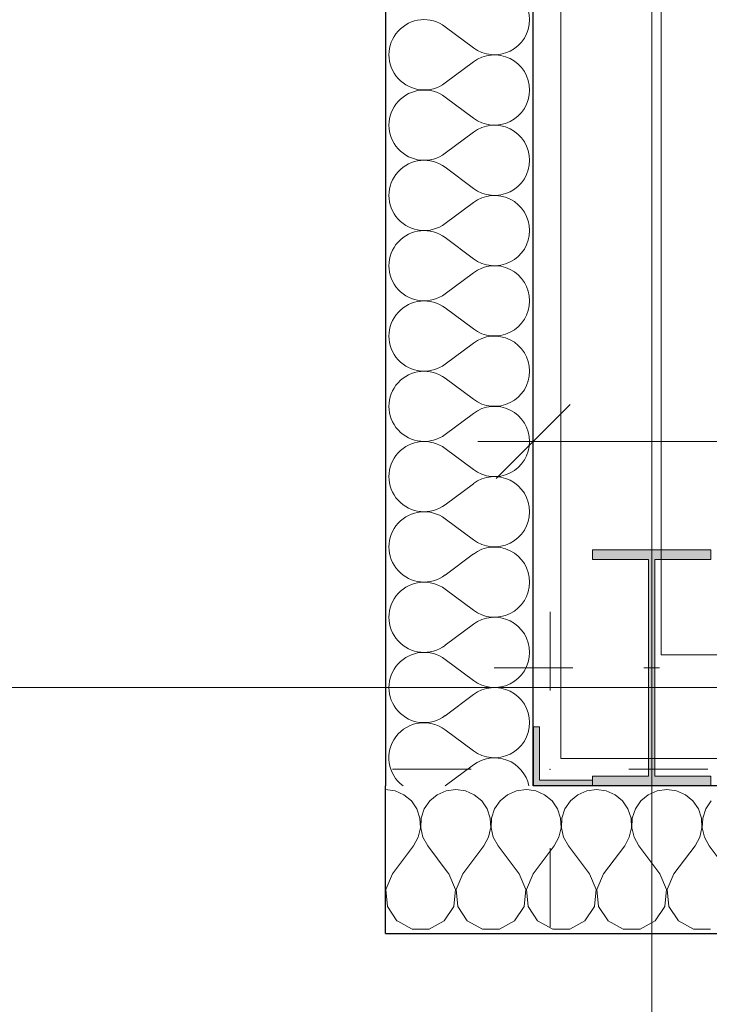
# Model space of a CAD drawing. Header units: millimetres. Extents: x -12989 to 357906, y -50379 to 30884.
# Tile 6 of 256: x -871 to -171, y -72 to 929. Entities that reach past the tile are written whole.
import ezdxf
from ezdxf.enums import TextEntityAlignment as Align

# ---------------------------------------------------------------- set-up
doc = ezdxf.new("R2010")
doc.units = ezdxf.units.MM
doc.header["$MEASUREMENT"] = 0
for name, pattern in [('Kropki i Kreski', [360, 180, -90, 0, -90]), ('Przerywana długa', [390, 250, -140]), ('Wipeout_Contour', [1000, 0, -1000])]:
    doc.linetypes.add(name, pattern=pattern)
for name, color, linetype in [('A__STROPY', 7, 'Continuous'), ('AS_Belki.Import IFC', 7, 'Continuous'), ('Nowe_A__SCIANY', 7, 'Continuous'), ('Nowe_A__STROPY', 7, 'Continuous'), ('Nowe_A_OZN_STREFY', 7, 'Continuous'), ('Nowe_A_WYM_ZEWNETRZNE', 7, 'Continuous'), ('Nowe_Warstwa IFC.Import IFC', 7, 'Continuous')]:
    doc.layers.add(name, color=color, linetype=linetype)
for name, color, linetype, lineweight in [('A__STROPY_Nr_pióra__89', 7, 'Continuous', 13), ('AS_Belki.Import IFC_Nr_pióra__1', 7, 'Continuous', 13), ('AS_Belki.Import IFC_Nr_pióra__20', 1, 'Continuous', 13), ('AS_Belki.Import IFC_Nr_pióra__69', 7, 'Continuous', 13), ('AS_Belki.Import IFC_Nr_pióra__90', 7, 'Continuous', 13), ('Nowe_A__SCIANY_Nr_pióra__27', 7, 'Continuous', 25), ('Nowe_A__STROPY_Nr_pióra__89', 7, 'Continuous', 13), ('Nowe_A_OZN_ODNOSNIKI_Nr_pióra__85', 7, 'Continuous', 13), ('Nowe_A_WYM_ZEWNETRZNE_Nr_pióra__1', 7, 'Continuous', 13), ('Nowe_A_WYM_ZEWNETRZNE_Nr_pióra__45', 7, 'Continuous', 15), ('Nowe_A_WYM_ZEWNETRZNE_Nr_pióra__85', 7, 'Continuous', 13), ('Nowe_Warstwa IFC.Import IFC_Nr_pióra__1', 7, 'Continuous', 13), ('Nowe_Warstwa IFC.Import IFC_Nr_pióra__4', 7, 'Continuous', 13)]:
    doc.layers.add(name, color=color, linetype=linetype, lineweight=lineweight)
doc.layers.add('Nowe_A__SCIANY_Nr_pióra__174', color=7, linetype='Continuous', lineweight=5, true_color=0x6a6a6a)
doc.styles.add('STYL_AUTOMATYCZNY_2', font='arial.ttf')
doc.styles.add('STYL_AUTOMATYCZNY_3', font='arial.ttf')
doc.dimstyles.new('STYL_AUTOMATYCZNY__1', dxfattribs={"dimtxt": 139.999998, "dimasz": 71.25, "dimexe": 0.18, "dimexo": 0.0625, "dimgap": 0, "dimtad": 1, "dimtih": 1, "dimtoh": 1, "dimdec": 0, "dimlfac": 0.1, "dimzin": 0, "dimdsep": 46, "dimtxsty": 'STYL_AUTOMATYCZNY_3', "dimblk": 'ARROWHEAD_6', "dimblk1": 'ARROWHEAD_6', "dimblk2": 'ARROWHEAD_6', "dimcen": 0.09, "dimse1": 1, "dimse2": 1, "dimclrd": 7, "dimclre": 7, "dimclrt": 7, "dimadec": 0, "dimazin": 0, "dimtfac": 1, "dimtdec": 4, "dimtmove": 0, "dimatfit": 3, "dimfxl": 0, "dimtolj": 1, "dimtzin": 0, "dimarcsym": 0})
doc.dimstyles.new('STYL_AUTOMATYCZNY__2', dxfattribs={"dimtxt": 139.999998, "dimasz": 71.25, "dimexe": 0.18, "dimexo": 0.0625, "dimgap": 0, "dimtad": 1, "dimdec": 0, "dimlfac": 0.1, "dimzin": 0, "dimdsep": 46, "dimtxsty": 'STYL_AUTOMATYCZNY_3', "dimblk": 'ARROWHEAD_6', "dimblk1": 'ARROWHEAD_6', "dimblk2": 'ARROWHEAD_6', "dimcen": 0.09, "dimse1": 1, "dimse2": 1, "dimclrd": 7, "dimclre": 7, "dimclrt": 7, "dimadec": 0, "dimazin": 0, "dimtfac": 1, "dimtdec": 4, "dimtmove": 0, "dimatfit": 3, "dimfxl": 0, "dimtolj": 1, "dimtzin": 0, "dimarcsym": 0})
doc.dimstyles.new('STYL_AUTOMATYCZNY__3', dxfattribs={"dimtxt": 0.18, "dimasz": 91.2, "dimexe": 0.18, "dimexo": 0.0625, "dimgap": 0, "dimtad": 0, "dimtih": 1, "dimtoh": 1, "dimdec": 4, "dimzin": 0, "dimdsep": 46, "dimcen": 0.09, "dimadec": 0, "dimazin": 0, "dimtfac": 1, "dimtdec": 4, "dimtmove": 0, "dimatfit": 3, "dimldrblk": 'ARROWHEAD_5', "dimfxl": 0, "dimtolj": 1, "dimtzin": 0, "dimarcsym": 0})

# ---------------------------------------------------------------- blocks, each defined once
blk = doc.blocks.new('Strop_1_1', base_point=(-12989.3, -15342.7))
at = {"layer": 'Nowe_A__STROPY_Nr_pióra__89', "color": 7, "linetype": 'Continuous', "lineweight": 13, "flags": 128}
blk.add_lwpolyline([(-322, 14822), (36322, 14822), (36322, 178), (-322, 178)], close=True, dxfattribs=at)
blk = doc.blocks.new('Strop_2_1', base_point=(-220, 283.1))
at = {"layer": 'A__STROPY_Nr_pióra__89', "color": 7, "linetype": 'Continuous', "lineweight": 13, "flags": 128}
blk.add_lwpolyline([(-220, 283.1), (36170, 283.1), (36170, 14723.1), (-220, 14723.1)], close=True, dxfattribs=at)
blk = doc.blocks.new('*X11')
at = {"layer": 'Nowe_A__SCIANY_Nr_pióra__174', "color": 251, "linetype": 'Continuous', "lineweight": 5, "true_color": 0x6a6a6a}
for p, q in [((-490.2, 145.1), (-500, 146.4)), ((-481.2, 141.1), (-490.2, 145.1)), ((-473.6, 134.8), (-481.2, 141.1)), ((-447.3, 141.1), (-454.9, 134.8)), ((-438.3, 145.1), (-447.3, 141.1)), ((-428.6, 146.4), (-438.3, 145.1)), ((-418.8, 145.1), (-428.6, 146.4)), ((-409.8, 141.1), (-418.8, 145.1)), ((-402.2, 134.8), (-409.8, 141.1)), ((-375.9, 141.1), (-383.5, 134.8)), ((-366.9, 145.1), (-375.9, 141.1)), ((-357.1, 146.4), (-366.9, 145.1)), ((-354, 146), (-357.1, 146.4)), ((-468.1, 126.7), (-473.6, 134.8)), ((-454.9, 134.8), (-460.5, 126.7)), ((-396.6, 126.7), (-402.2, 134.8)), ((-383.5, 134.8), (-389.1, 126.7)), ((-464.9, 117.3), (-468.1, 126.7)), ((-460.5, 126.7), (-463.7, 117.3)), ((-393.5, 117.3), (-396.6, 126.7)), ((-389.1, 126.7), (-392.2, 117.3)), ((-464.4, 107.5), (-464.9, 117.3)), ((-463.7, 117.3), (-464.1, 107.5)), ((-393, 107.5), (-393.5, 117.3)), ((-392.2, 117.3), (-392.7, 107.5)), ((-466.7, 97.9), (-464.4, 107.5)), ((-464.1, 107.5), (-461.9, 97.9)), ((-393.2, 106.8), (-393, 107.5)), ((-392.7, 107.5), (-392.7, 107.3)), ((-471.4, 89.3), (-466.7, 97.9)), ((-461.9, 97.9), (-457.1, 89.3)), ((-492.9, 60.7), (-471.4, 89.3)), ((-437.2, 62.8), (-457.1, 89.3)), ((-492.9, 60.7), (-499.6, 44.7)), ((-499.6, 44.7), (-497.9, 27.4)), ((-497.9, 27.4), (-488.3, 12.9)), ((-488.3, 12.9), (-487.5, 12.5))]:
    blk.add_line(p, q, dxfattribs=at)
blk = doc.blocks.new('*X13')
at = {"layer": 'Nowe_A__SCIANY_Nr_pióra__174', "color": 251, "linetype": 'Continuous', "lineweight": 5, "true_color": 0x6a6a6a}
for p, q in [((-350, 145.4), (-354, 146)), ((-395.2, 97.9), (-393.2, 106.8)), ((-392.7, 107.3), (-390.5, 97.9)), ((-400, 89.3), (-395.2, 97.9)), ((-390.5, 97.9), (-385.7, 89.3)), ((-421.4, 60.7), (-400, 89.3)), ((-364.3, 60.7), (-385.7, 89.3)), ((-435.7, 60.7), (-437.2, 62.8)), ((-429, 44.7), (-435.7, 60.7)), ((-421.4, 60.7), (-428.2, 44.7)), ((-357.6, 44.7), (-364.3, 60.7)), ((-350, 60.7), (-356.7, 44.7)), ((-430.6, 27.4), (-429, 44.7)), ((-428.2, 44.7), (-426.5, 27.4)), ((-359.2, 27.4), (-357.6, 44.7)), ((-356.7, 44.7), (-355.1, 27.4)), ((-440.3, 12.9), (-430.6, 27.4)), ((-426.5, 27.4), (-416.9, 12.9)), ((-368.8, 12.9), (-359.2, 27.4)), ((-355.1, 27.4), (-350, 19.7)), ((-487.5, 12.5), (-473, 4.6)), ((-455.6, 4.6), (-440.3, 12.9)), ((-416.9, 12.9), (-401.6, 4.6)), ((-384.2, 4.6), (-368.8, 12.9)), ((-473, 4.6), (-455.6, 4.6)), ((-401.6, 4.6), (-384.2, 4.6))]:
    blk.add_line(p, q, dxfattribs=at)
blk = doc.blocks.new('*X14')
at = {"layer": 'Nowe_A__SCIANY_Nr_pióra__174', "color": 251, "linetype": 'Continuous', "lineweight": 5, "true_color": 0x6a6a6a}
for p, q in [((-347.4, 145.1), (-350, 145.4)), ((-338.4, 141.1), (-347.4, 145.1)), ((-330.8, 134.8), (-338.4, 141.1)), ((-304.5, 141.1), (-312.1, 134.8)), ((-295.5, 145.1), (-304.5, 141.1)), ((-285.7, 146.4), (-295.5, 145.1)), ((-276, 145.1), (-285.7, 146.4)), ((-266.9, 141.1), (-276, 145.1)), ((-259.4, 134.8), (-266.9, 141.1)), ((-233.1, 141.1), (-240.6, 134.8)), ((-224, 145.1), (-233.1, 141.1)), ((-214.3, 146.4), (-224, 145.1)), ((-204.5, 145.1), (-214.3, 146.4)), ((-195.5, 141.1), (-204.5, 145.1)), ((-187.9, 134.8), (-195.5, 141.1)), ((-325.2, 126.7), (-330.8, 134.8)), ((-312.1, 134.8), (-317.7, 126.7)), ((-253.8, 126.7), (-259.4, 134.8)), ((-240.6, 134.8), (-246.2, 126.7)), ((-182.3, 126.7), (-187.9, 134.8)), ((-169.2, 134.8), (-174.8, 126.7)), ((-322.1, 117.3), (-325.2, 126.7)), ((-317.7, 126.7), (-320.8, 117.3)), ((-250.6, 117.3), (-253.8, 126.7)), ((-246.2, 126.7), (-249.4, 117.3)), ((-179.2, 117.3), (-182.3, 126.7)), ((-174.8, 126.7), (-177.9, 117.3)), ((-321.6, 107.5), (-322.1, 117.3)), ((-320.8, 117.3), (-321.3, 107.5)), ((-250.1, 107.5), (-250.6, 117.3)), ((-249.4, 117.3), (-249.9, 107.5)), ((-178.7, 107.5), (-179.2, 117.3)), ((-177.9, 117.3), (-178.4, 107.5)), ((-323.8, 97.9), (-321.6, 107.5)), ((-321.3, 107.5), (-319.1, 97.9)), ((-252.4, 97.9), (-250.1, 107.5)), ((-249.9, 107.5), (-247.6, 97.9)), ((-180.9, 97.9), (-178.7, 107.5)), ((-178.4, 107.5), (-176.2, 97.9)), ((-328.6, 89.3), (-323.8, 97.9)), ((-319.1, 97.9), (-314.3, 89.3)), ((-257.1, 89.3), (-252.4, 97.9)), ((-247.6, 97.9), (-242.9, 89.3)), ((-185.7, 89.3), (-180.9, 97.9)), ((-176.2, 97.9), (-171.4, 89.3)), ((-350, 60.7), (-328.6, 89.3)), ((-292.9, 60.7), (-314.3, 89.3)), ((-278.6, 60.7), (-257.1, 89.3)), ((-221.4, 60.7), (-242.9, 89.3)), ((-207.1, 60.7), (-185.7, 89.3)), ((-150, 60.7), (-171.4, 89.3)), ((-286.1, 44.7), (-292.9, 60.7)), ((-278.6, 60.7), (-285.3, 44.7)), ((-214.7, 44.7), (-221.4, 60.7)), ((-207.1, 60.7), (-213.9, 44.7)), ((-287.8, 27.4), (-286.1, 44.7)), ((-285.3, 44.7), (-283.7, 27.4)), ((-216.3, 27.4), (-214.7, 44.7)), ((-213.9, 44.7), (-212.2, 27.4)), ((-297.4, 12.9), (-287.8, 27.4)), ((-283.7, 27.4), (-274, 12.9)), ((-226, 12.9), (-216.3, 27.4)), ((-212.2, 27.4), (-202.6, 12.9)), ((-350, 19.7), (-345.5, 12.9)), ((-345.5, 12.9), (-330.1, 4.6)), ((-312.7, 4.6), (-297.4, 12.9)), ((-274, 12.9), (-258.7, 4.6)), ((-241.3, 4.6), (-226, 12.9)), ((-202.6, 12.9), (-187.3, 4.6)), ((-330.1, 4.6), (-312.7, 4.6)), ((-258.7, 4.6), (-241.3, 4.6)), ((-187.3, 4.6), (-169.9, 4.6))]:
    blk.add_line(p, q, dxfattribs=at)
blk = doc.blocks.new('Ściana_1_1', base_point=(-350, 150))
at = {"color": 254, "linetype": 'Wipeout_Contour', "lineweight": 0, "ltscale": 1402.419705}
blk.add_wipeout([(-500, 150), (-500, 0), (-350, 150)], dxfattribs=at).dxf.layer = 'Nowe_A__SCIANY'
at = {"layer": 'Nowe_A__SCIANY', "color": 7, "lineweight": 25}
blk.add_blockref('*X11', (0, 0), dxfattribs=at)
at = {"color": 254, "linetype": 'Wipeout_Contour', "lineweight": 0, "ltscale": 1231.13282}
blk.add_wipeout([(-350, 150), (-500, 0), (-350, 0)], dxfattribs=at).dxf.layer = 'Nowe_A__SCIANY'
at = {"layer": 'Nowe_A__SCIANY_Nr_pióra__27', "color": 7, "linetype": 'Continuous', "lineweight": 25, "flags": 128}
blk.add_lwpolyline([(-500, 0), (-500, 150)], dxfattribs=at)
at = {"layer": 'Nowe_A__SCIANY', "color": 7, "lineweight": 25}
blk.add_blockref('*X13', (0, 0), dxfattribs=at)
at = {"color": 254, "linetype": 'Wipeout_Contour', "lineweight": 0, "ltscale": 2261.161068}
blk.add_wipeout([(-350, 150), (-350, 0), (757.9, 0), (757.9, 150)], dxfattribs=at).dxf.layer = 'Nowe_A__SCIANY'
at = {"layer": 'Nowe_A__SCIANY_Nr_pióra__27', "color": 7, "linetype": 'Continuous', "lineweight": 25, "flags": 128}
for points in [[(757.9, 150), (-350, 150)], [(-500, 0), (757.9, 0)]]:
    blk.add_lwpolyline(points, dxfattribs=at)
at = {"layer": 'Nowe_A__SCIANY', "color": 7, "lineweight": 25}
blk.add_blockref('*X14', (0, 0), dxfattribs=at)
blk = doc.blocks.new('*X55')
at = {"layer": 'Nowe_A__SCIANY_Nr_pióra__174', "color": 251, "linetype": 'Continuous', "lineweight": 5, "true_color": 0x6a6a6a}
for p, q in [((-439.3, 921.4), (-410.7, 900)), ((-439.3, 864.3), (-410.7, 885.7)), ((-439.3, 850), (-410.7, 828.6)), ((-439.3, 792.9), (-410.7, 814.3)), ((-439.3, 778.6), (-410.7, 757.1)), ((-439.3, 721.4), (-410.7, 742.9)), ((-439.3, 707.1), (-410.7, 685.7)), ((-439.3, 650), (-410.7, 671.4)), ((-439.3, 635.7), (-410.7, 614.3)), ((-439.3, 578.6), (-410.7, 600)), ((-439.3, 564.3), (-410.7, 542.9)), ((-439.3, 507.1), (-410.7, 528.6)), ((-439.3, 492.9), (-410.7, 471.4)), ((-439.3, 435.7), (-410.7, 457.1)), ((-439.3, 421.4), (-410.7, 400)), ((-439.3, 364.3), (-410.7, 385.7)), ((-439.3, 350), (-410.7, 328.6)), ((-439.3, 292.9), (-410.7, 314.3)), ((-439.3, 278.6), (-410.7, 257.1)), ((-439.3, 221.4), (-410.7, 242.9)), ((-439.3, 207.1), (-410.7, 185.7)), ((-439.3, 150), (-410.7, 171.4))]:
    blk.add_line(p, q, dxfattribs=at)
for centre, start, end in [((-389.3, 928.6), 0, 126.8699), ((-460.7, 892.9), 53.1301, 306.8699), ((-389.3, 928.6), 233.1301, 0), ((-389.3, 857.1), 0, 126.8699), ((-460.7, 821.4), 53.1301, 306.8699), ((-389.3, 857.1), 233.1301, 0), ((-389.3, 785.7), 0, 126.8699), ((-460.7, 750), 53.1301, 306.8699), ((-389.3, 785.7), 233.1301, 0), ((-389.3, 714.3), 0, 126.8699), ((-460.7, 678.6), 53.1301, 306.8699), ((-389.3, 714.3), 233.1301, 0), ((-389.3, 642.9), 0, 126.8699), ((-460.7, 607.1), 53.1301, 306.8699), ((-389.3, 642.9), 233.1301, 0), ((-389.3, 571.4), 0, 126.8699), ((-460.7, 535.7), 53.1301, 306.8699), ((-389.3, 571.4), 233.1301, 0), ((-389.3, 500), 0, 126.8699), ((-460.7, 464.3), 53.1301, 306.8699), ((-389.3, 500), 233.1301, 0), ((-389.3, 428.6), 0, 126.8699), ((-460.7, 392.9), 53.1301, 306.8699), ((-389.3, 428.6), 233.1301, 0), ((-389.3, 357.1), 0, 126.8699), ((-460.7, 321.4), 53.1301, 306.8699), ((-389.3, 357.1), 233.1301, 0), ((-389.3, 285.7), 0, 126.8699), ((-460.7, 250), 53.1301, 306.8699), ((-389.3, 285.7), 233.1301, 0), ((-389.3, 214.3), 0, 126.8699), ((-460.7, 178.6), 53.1301, 233.1301), ((-389.3, 214.3), 233.1301, 0), ((-389.3, 142.9), 11.537, 126.8699)]:
    blk.add_arc(centre, 35.7, start, end, dxfattribs=at)
blk = doc.blocks.new('Ściana_4_1', base_point=(-350, 14850))
at = {"color": 254, "linetype": 'Wipeout_Contour', "lineweight": 0, "ltscale": 30616.306898}
blk.add_wipeout([(-350, 150), (-350, 14850), (-500, 14850), (-500, 150)], dxfattribs=at).dxf.layer = 'Nowe_A__SCIANY'
at = {"layer": 'Nowe_A__SCIANY_Nr_pióra__27', "color": 7, "linetype": 'Continuous', "lineweight": 25, "flags": 128}
for points in [[(-500, 14850), (-500, 150)], [(-350, 150), (-350, 14850)]]:
    blk.add_lwpolyline(points, dxfattribs=at)
at = {"layer": 'Nowe_A__SCIANY', "color": 7, "lineweight": 25}
blk.add_blockref('*X55', (0, 0), dxfattribs=at)
blk = doc.blocks.new('Słup_2_1', base_point=(-332.8, 166.9))
at = {"layer": 'AS_Belki.Import IFC', "linetype": 'Continuous', "lineweight": 0, "true_color": 0x000000}
blk.add_hatch(color=18, dxfattribs=at).paths.add_polyline_path([(-343.7, 210), (-349.7, 210), (-349.7, 150), (-289.7, 150), (-289.7, 156), (-343.7, 156)])
at = {"layer": 'AS_Belki.Import IFC_Nr_pióra__1', "color": 7, "linetype": 'Continuous', "lineweight": 13, "flags": 128}
blk.add_lwpolyline([(-289.7, 150), (-289.7, 156), (-343.7, 156), (-343.7, 210), (-349.7, 210), (-349.7, 150)], dxfattribs=at)
at = {"layer": 'AS_Belki.Import IFC_Nr_pióra__20', "color": 1, "linetype": 'Continuous', "lineweight": 13}
for p, q in [((-332.8, 246.9), (-332.8, 326.9)), ((-412.8, 166.9), (-492.8, 166.9)), ((-252.8, 166.9), (-172.8, 166.9)), ((-332.8, 86.9), (-332.8, 6.9))]:
    blk.add_line(p, q, dxfattribs=at)
blk.add_point((-332.8, 166.9), dxfattribs=at)
blk = doc.blocks.new('Słup_5_1', base_point=(-229.7, 270))
at = {"layer": 'AS_Belki.Import IFC', "linetype": 'Continuous', "lineweight": 0, "true_color": 0x000000}
blk.add_hatch(color=18, dxfattribs=at).paths.add_polyline_path([(-289.7, 380.2), (-232.8, 380.2), (-232.8, 159.8), (-289.7, 159.8), (-289.7, 150), (-169.7, 150), (-169.7, 159.8), (-226.6, 159.8), (-226.6, 380.2), (-169.7, 380.2), (-169.7, 390), (-289.7, 390)])
at = {"layer": 'AS_Belki.Import IFC_Nr_pióra__1', "color": 7, "linetype": 'Continuous', "lineweight": 13, "flags": 128}
blk.add_lwpolyline([(-169.7, 150), (-169.7, 159.8), (-226.6, 159.8), (-226.6, 380.2), (-169.7, 380.2), (-169.7, 390), (-289.7, 390), (-289.7, 380.2), (-232.8, 380.2), (-232.8, 159.8), (-289.7, 159.8), (-289.7, 150)], dxfattribs=at)
at = {"layer": 'AS_Belki.Import IFC_Nr_pióra__20', "color": 1, "linetype": 'Continuous', "lineweight": 13}
for p, q in [((-229.7, 350), (-229.7, 470)), ((-309.7, 270), (-389.7, 270)), ((-149.7, 270), (-69.7, 270)), ((-229.7, 190), (-229.7, 70))]:
    blk.add_line(p, q, dxfattribs=at)
blk.add_point((-229.7, 270), dxfattribs=at)
blk = doc.blocks.new('Standardowy znacznik osi[94]_1', base_point=(-229.7, 17223.7))
at = {"layer": 'Nowe_Warstwa IFC.Import IFC_Nr_pióra__4', "color": 7, "linetype": 'Continuous', "lineweight": 13}
blk.add_line((-229.7, 17223.7), (-229.7, -2567.4), dxfattribs=at)
at = {"layer": 'Nowe_Warstwa IFC.Import IFC_Nr_pióra__1', "color": 7, "lineweight": 13, "style": 'STYL_AUTOMATYCZNY_2'}
for tag, p in [('AC_MarkerText_1_0', (-229.7, 17561.2)), ('AC_MarkerText_1_1', (-229.7, -2729.9))]:
    blk.add_attdef(tag, text='', height=175, rotation=360, dxfattribs=at).set_placement(p, align=Align.TOP_CENTER)
blk = doc.blocks.new('Standardowy znacznik osi[101]_1', base_point=(-2344.6, 250))
at = {"layer": 'Nowe_Warstwa IFC.Import IFC_Nr_pióra__4', "color": 7, "linetype": 'Continuous', "lineweight": 13}
blk.add_line((-2344.6, 250), (39576.7, 250), dxfattribs=at)
at = {"layer": 'Nowe_Warstwa IFC.Import IFC_Nr_pióra__1', "color": 7, "lineweight": 13, "style": 'STYL_AUTOMATYCZNY_2'}
for tag, p in [('AC_MarkerText_1_0', (-2594.6, 337.5)), ('AC_MarkerText_1_1', (39826.7, 337.5))]:
    blk.add_attdef(tag, text='', height=175, dxfattribs=at).set_placement(p, align=Align.TOP_CENTER)
blk = doc.blocks.new('Belka_23_1', base_point=(-229.7, 270))
at = {"layer": 'AS_Belki.Import IFC_Nr_pióra__69', "color": 7, "linetype": 'Kropki i Kreski', "lineweight": 13}
blk.add_line((-229.7, 270), (-229.7, 5000), dxfattribs=at)
at = {"layer": 'AS_Belki.Import IFC_Nr_pióra__90', "color": 7, "linetype": 'Continuous', "lineweight": 13}
blk.add_line((-221.7, 270), (-237.7, 270), dxfattribs=at)
blk = doc.blocks.new('Belka_33_1', base_point=(-229.7, 270))
at = {"layer": 'AS_Belki.Import IFC_Nr_pióra__69', "color": 7, "linetype": 'Kropki i Kreski', "lineweight": 13}
blk.add_line((-229.7, 270), (-229.7, 5000), dxfattribs=at)
at = {"layer": 'AS_Belki.Import IFC_Nr_pióra__90', "color": 7, "linetype": 'Przerywana długa', "lineweight": 13}
blk.add_line((-237.7, 270), (-221.7, 270), dxfattribs=at)
blk = doc.blocks.new('*D267')
at = {"layer": 'Nowe_A_WYM_ZEWNETRZNE_Nr_pióra__45', "color": 7, "linetype": 'Continuous', "lineweight": 15}
for p, q in [((-1341, 187.5), (-1266, 112.5)), ((-1341, 37.5), (-1266, -37.5))]:
    blk.add_line(p, q, dxfattribs=at)
at = {"layer": 'Nowe_A_WYM_ZEWNETRZNE_Nr_pióra__85', "color": 7, "linetype": 'Continuous', "lineweight": 13}
for p, q in [((-1303.5, 150), (-1303.5, 6849.8)), ((-1233.2, 150), (-1373.8, 150)), ((-1303.5, 0), (-1303.5, 150)), ((-1233.2, 0), (-1373.8, 0)), ((-1303.5, -56.2), (-1303.5, 0))]:
    blk.add_line(p, q, dxfattribs=at)
at = {"layer": 'Nowe_A_WYM_ZEWNETRZNE_Nr_pióra__1', "color": 7, "lineweight": 13, "insert": (-1331.5, -251.1), "char_height": 140, "attachment_point": 7, "rotation": 90, "style": 'STYL_AUTOMATYCZNY_3'}
blk.add_mtext('\\A1;{\\pql;\\fArial|b0|i0|c238|p0;\\W1.000000;15}', dxfattribs=at)
blk = doc.blocks.new('ARROWHEAD_6')
at = {"color": 0, "linetype": 'Continuous', "lineweight": 0}
for p, q in [((-0.5, -0.5), (0.5, 0.5)), ((0, 0), (-1, 0))]:
    blk.add_line(p, q, dxfattribs=at)
blk = doc.blocks.new('*D268')
at = {"layer": 'Nowe_A_WYM_ZEWNETRZNE_Nr_pióra__45', "color": 7, "linetype": 'Continuous', "lineweight": 15}
blk.add_line((-1341, 187.5), (-1266, 112.5), dxfattribs=at)
at = {"layer": 'Nowe_A_WYM_ZEWNETRZNE_Nr_pióra__85', "color": 7, "linetype": 'Continuous', "lineweight": 13}
blk.add_line((-1303.5, 150), (-1303.5, 6849.8), dxfattribs=at)
blk = doc.blocks.new('*D269')
at = {"layer": 'Nowe_A_WYM_ZEWNETRZNE_Nr_pióra__45', "color": 7, "linetype": 'Continuous', "lineweight": 15}
for p, q in [((-1341, 6887.3), (-1266, 6812.3)), ((-1341, 187.5), (-1266, 112.5))]:
    blk.add_line(p, q, dxfattribs=at)
at = {"layer": 'Nowe_A_WYM_ZEWNETRZNE_Nr_pióra__85', "color": 7, "linetype": 'Continuous', "lineweight": 13}
for p, q in [((-1233.2, 6849.8), (-1373.8, 6849.8)), ((-1303.5, 150), (-1303.5, 6849.8))]:
    blk.add_line(p, q, dxfattribs=at)
at = {"layer": 'Nowe_A_WYM_ZEWNETRZNE_Nr_pióra__1', "color": 7, "lineweight": 13, "char_height": 140, "attachment_point": 7, "rotation": 90, "style": 'STYL_AUTOMATYCZNY_3'}
for s, insert in [('\\A1;{\\pql;\\fArial|b0|i0|c238|p0;\\W1.000000;15}', (-1331.5, 6598.8)), ('\\A1;{\\pql;\\fArial|b0|i0|c238|p0;\\W1.000000;670}', (-1331.5, 3233))]:
    blk.add_mtext(s, dxfattribs=dict(at, insert=insert))
blk = doc.blocks.new('*D302')
at = {"layer": 'Nowe_A_WYM_ZEWNETRZNE_Nr_pióra__45', "color": 7, "linetype": 'Continuous', "lineweight": 15}
for p, q in [((-1591, 287.5), (-1516, 212.5)), ((-1591, 37.5), (-1516, -37.5))]:
    blk.add_line(p, q, dxfattribs=at)
at = {"layer": 'Nowe_A_WYM_ZEWNETRZNE_Nr_pióra__85', "color": 7, "linetype": 'Continuous', "lineweight": 13}
for p, q in [((-1553.5, 250), (-1553.5, 5000)), ((-1483.2, 250), (-1623.8, 250)), ((-1553.5, 0), (-1553.5, 250)), ((-1483.2, 0), (-1623.8, 0)), ((-1553.5, -56.3), (-1553.5, 0))]:
    blk.add_line(p, q, dxfattribs=at)
at = {"layer": 'Nowe_A_WYM_ZEWNETRZNE_Nr_pióra__1', "color": 7, "lineweight": 13, "insert": (-1581.5, -251.1), "char_height": 140, "attachment_point": 7, "rotation": 90, "style": 'STYL_AUTOMATYCZNY_3'}
blk.add_mtext('\\A1;{\\pql;\\fArial|b0|i0|c238|p0;\\W1.000000;25}', dxfattribs=at)
blk = doc.blocks.new('*D307')
at = {"layer": 'Nowe_A_WYM_ZEWNETRZNE_Nr_pióra__45', "color": 7, "linetype": 'Continuous', "lineweight": 15}
for p, q in [((-1766, 14962.5), (-1841, 15037.5)), ((-1841, 37.5), (-1766, -37.5))]:
    blk.add_line(p, q, dxfattribs=at)
at = {"layer": 'Nowe_A_WYM_ZEWNETRZNE_Nr_pióra__85', "color": 7, "linetype": 'Continuous', "lineweight": 13}
for p, q in [((-1803.5, 15000), (-1803.5, 15056.2)), ((-1733.2, 15000), (-1873.8, 15000)), ((-1803.5, 0), (-1803.5, 15000)), ((-1733.2, 0), (-1873.8, 0)), ((-1803.5, -56.3), (-1803.5, 0))]:
    blk.add_line(p, q, dxfattribs=at)
at = {"layer": 'Nowe_A_WYM_ZEWNETRZNE_Nr_pióra__1', "color": 7, "lineweight": 13, "insert": (-1831.5, 7259.8), "char_height": 140, "attachment_point": 7, "rotation": 90, "style": 'STYL_AUTOMATYCZNY_3'}
blk.add_mtext('\\A1;{\\pql;\\fArial|b0|i0|c238|p0;\\W1.000000;1\xa0500}', dxfattribs=at)
blk = doc.blocks.new('*D319')
at = {"layer": 'Nowe_A_WYM_ZEWNETRZNE_Nr_pióra__45', "color": 7, "linetype": 'Continuous', "lineweight": 15}
for p, q in [((-462.5, -1542.1), (-537.5, -1617.1)), ((-312.5, -1542.1), (-387.5, -1617.1))]:
    blk.add_line(p, q, dxfattribs=at)
at = {"layer": 'Nowe_A_WYM_ZEWNETRZNE_Nr_pióra__85', "color": 7, "linetype": 'Continuous', "lineweight": 13}
for p, q in [((-500, -1649.9), (-500, -1509.3)), ((-350, -1649.9), (-350, -1509.3)), ((-556.3, -1579.6), (-500, -1579.6)), ((-500, -1579.6), (-350, -1579.6)), ((-350, -1579.6), (3665.7, -1579.6))]:
    blk.add_line(p, q, dxfattribs=at)
at = {"layer": 'Nowe_A_WYM_ZEWNETRZNE_Nr_pióra__1', "color": 7, "lineweight": 13, "insert": (-751.1, -1551.6), "char_height": 140, "attachment_point": 7, "style": 'STYL_AUTOMATYCZNY_3'}
blk.add_mtext('\\A1;{\\pql;\\fArial|b0|i0|c238|p0;\\W1.000000;15}', dxfattribs=at)
blk = doc.blocks.new('*D320')
at = {"layer": 'Nowe_A_WYM_ZEWNETRZNE_Nr_pióra__45', "color": 7, "linetype": 'Continuous', "lineweight": 15}
blk.add_line((-312.5, -1542.1), (-387.5, -1617.1), dxfattribs=at)
blk = doc.blocks.new('*D321')
at = {"layer": 'Nowe_A_WYM_ZEWNETRZNE_Nr_pióra__45', "color": 7, "linetype": 'Continuous', "lineweight": 15}
for p, q in [((-312.5, -1542.1), (-387.5, -1617.1)), ((3703.2, -1542.1), (3628.2, -1617.1))]:
    blk.add_line(p, q, dxfattribs=at)
at = {"layer": 'Nowe_A_WYM_ZEWNETRZNE_Nr_pióra__85', "color": 7, "linetype": 'Continuous', "lineweight": 13}
for p, q in [((-350, -1649.9), (-350, -1509.3)), ((-500, -1579.6), (-350, -1579.6)), ((-350, -1579.6), (3665.7, -1579.6))]:
    blk.add_line(p, q, dxfattribs=at)
at = {"layer": 'Nowe_A_WYM_ZEWNETRZNE_Nr_pióra__1', "color": 7, "lineweight": 13, "char_height": 140, "attachment_point": 7, "style": 'STYL_AUTOMATYCZNY_3'}
for s, insert in [('\\A1;{\\pql;\\fArial|b0|i0|c238|p0;\\W1.000000;402}', (1390.9, -1551.6)), ('\\A1;{\\pql;\\fArial|b0|i0|c238|p0;\\W1.000000;15}', (3414.7, -1551.6))]:
    blk.add_mtext(s, dxfattribs=dict(at, insert=insert))
blk = doc.blocks.new('*D322')
at = {"layer": 'Nowe_A_WYM_ZEWNETRZNE_Nr_pióra__45', "color": 7, "linetype": 'Continuous', "lineweight": 15}
for p, q in [((3703.2, -1542.1), (3628.2, -1617.1)), ((3853.2, -1542.1), (3778.2, -1617.1))]:
    blk.add_line(p, q, dxfattribs=at)
at = {"layer": 'Nowe_A_WYM_ZEWNETRZNE_Nr_pióra__85', "color": 7, "linetype": 'Continuous', "lineweight": 13}
for p, q in [((3665.7, -1649.9), (3665.7, -1509.3)), ((-350, -1579.6), (3665.7, -1579.6)), ((3665.7, -1579.6), (3815.7, -1579.6))]:
    blk.add_line(p, q, dxfattribs=at)
blk = doc.blocks.new('*D328')
at = {"layer": 'Nowe_A_WYM_ZEWNETRZNE_Nr_pióra__45', "color": 7, "linetype": 'Continuous', "lineweight": 15}
for p, q in [((-462.5, -1790.8), (-537.5, -1865.8)), ((795.4, -1790.8), (720.4, -1865.8))]:
    blk.add_line(p, q, dxfattribs=at)
at = {"layer": 'Nowe_A_WYM_ZEWNETRZNE_Nr_pióra__85', "color": 7, "linetype": 'Continuous', "lineweight": 13}
for p, q in [((-500, -1898.6), (-500, -1758)), ((-556.3, -1828.3), (-500, -1828.3)), ((-500, -1828.3), (757.9, -1828.3))]:
    blk.add_line(p, q, dxfattribs=at)
at = {"layer": 'Nowe_A_WYM_ZEWNETRZNE_Nr_pióra__1', "color": 7, "lineweight": 13, "insert": (-31.2, -1800.3), "char_height": 140, "attachment_point": 7, "style": 'STYL_AUTOMATYCZNY_3'}
blk.add_mtext('\\A1;{\\pql;\\fArial|b0|i0|c238|p0;\\W1.000000;126}', dxfattribs=at)
blk = doc.blocks.new('*D329')
at = {"layer": 'Nowe_A_WYM_ZEWNETRZNE_Nr_pióra__45', "color": 7, "linetype": 'Continuous', "lineweight": 15}
for p, q in [((795.4, -1790.8), (720.4, -1865.8)), ((2595.4, -1790.8), (2520.4, -1865.8))]:
    blk.add_line(p, q, dxfattribs=at)
at = {"layer": 'Nowe_A_WYM_ZEWNETRZNE_Nr_pióra__85', "color": 7, "linetype": 'Continuous', "lineweight": 13}
for p, q in [((757.9, -1898.6), (757.9, -1758)), ((-500, -1828.3), (757.9, -1828.3)), ((757.9, -1828.3), (2557.9, -1828.3))]:
    blk.add_line(p, q, dxfattribs=at)
at = {"layer": 'Nowe_A_WYM_ZEWNETRZNE_Nr_pióra__1', "color": 7, "lineweight": 13, "insert": (1497.7, -1800.3), "char_height": 140, "attachment_point": 7, "style": 'STYL_AUTOMATYCZNY_3'}
blk.add_mtext('\\A1;{\\pql;\\fArial|b0|i0|c238|p0;\\W1.000000;180}', dxfattribs=at)
blk = doc.blocks.new('*D341')
at = {"layer": 'Nowe_A_WYM_ZEWNETRZNE_Nr_pióra__45', "color": 7, "linetype": 'Continuous', "lineweight": 15}
for p, q in [((-462.5, -2039.5), (-537.5, -2114.5)), ((5870.8, -2039.5), (5795.8, -2114.5))]:
    blk.add_line(p, q, dxfattribs=at)
at = {"layer": 'Nowe_A_WYM_ZEWNETRZNE_Nr_pióra__85', "color": 7, "linetype": 'Continuous', "lineweight": 13}
for p, q in [((-500, -2147.3), (-500, -2006.7)), ((5833.3, -2147.3), (5833.3, -2006.7)), ((-556.3, -2077), (-500, -2077)), ((-500, -2077), (5833.3, -2077))]:
    blk.add_line(p, q, dxfattribs=at)
at = {"layer": 'Nowe_A_WYM_ZEWNETRZNE_Nr_pióra__1', "color": 7, "lineweight": 13, "insert": (2506.5, -2049), "char_height": 140, "attachment_point": 7, "style": 'STYL_AUTOMATYCZNY_3'}
blk.add_mtext('\\A1;{\\pql;\\fArial|b0|i0|c238|p0;\\W1.000000;633}', dxfattribs=at)
blk = doc.blocks.new('*D348')
at = {"layer": 'Nowe_A_WYM_ZEWNETRZNE_Nr_pióra__45', "color": 7, "linetype": 'Continuous', "lineweight": 15}
for p, q in [((-462.5, -2288.2), (-537.5, -2363.2)), ((-312.5, -2288.2), (-387.5, -2363.2))]:
    blk.add_line(p, q, dxfattribs=at)
at = {"layer": 'Nowe_A_WYM_ZEWNETRZNE_Nr_pióra__85', "color": 7, "linetype": 'Continuous', "lineweight": 13}
for p, q in [((-500, -2396.1), (-500, -2255.4)), ((-350, -2396.1), (-350, -2255.4)), ((-556.3, -2325.7), (-500, -2325.7)), ((-500, -2325.7), (-350, -2325.7)), ((-350, -2325.7), (36500, -2325.7))]:
    blk.add_line(p, q, dxfattribs=at)
at = {"layer": 'Nowe_A_WYM_ZEWNETRZNE_Nr_pióra__1', "color": 7, "lineweight": 13, "insert": (-751.1, -2297.7), "char_height": 140, "attachment_point": 7, "style": 'STYL_AUTOMATYCZNY_3'}
blk.add_mtext('\\A1;{\\pql;\\fArial|b0|i0|c238|p0;\\W1.000000;15}', dxfattribs=at)
blk = doc.blocks.new('*D349')
at = {"layer": 'Nowe_A_WYM_ZEWNETRZNE_Nr_pióra__45', "color": 7, "linetype": 'Continuous', "lineweight": 15}
for p, q in [((-312.5, -2288.2), (-387.5, -2363.2)), ((36462.5, -2363.2), (36537.5, -2288.2))]:
    blk.add_line(p, q, dxfattribs=at)
at = {"layer": 'Nowe_A_WYM_ZEWNETRZNE_Nr_pióra__85', "color": 7, "linetype": 'Continuous', "lineweight": 13}
for p, q in [((36500, -2396.1), (36500, -2255.4)), ((-350, -2325.7), (36500, -2325.7)), ((36500, -2325.7), (36556.2, -2325.7))]:
    blk.add_line(p, q, dxfattribs=at)
at = {"layer": 'Nowe_A_WYM_ZEWNETRZNE_Nr_pióra__1', "color": 7, "lineweight": 13, "insert": (17834.8, -2297.7), "char_height": 140, "attachment_point": 7, "style": 'STYL_AUTOMATYCZNY_3'}
blk.add_mtext('\\A1;{\\pql;\\fArial|b0|i0|c238|p0;\\W1.000000;3\xa0685}', dxfattribs=at)
blk = doc.blocks.new('*D355')
at = {"layer": 'Nowe_A_WYM_ZEWNETRZNE_Nr_pióra__45', "color": 7, "linetype": 'Continuous', "lineweight": 15}
for p, q in [((-312.5, 537.5), (-387.5, 462.5)), ((795.4, 537.5), (720.4, 462.5))]:
    blk.add_line(p, q, dxfattribs=at)
at = {"layer": 'Nowe_A_WYM_ZEWNETRZNE_Nr_pióra__85', "color": 7, "linetype": 'Continuous', "lineweight": 13}
for p, q in [((-350, 429.7), (-350, 570.3)), ((757.9, 429.7), (757.9, 570.3)), ((-406.3, 500), (-350, 500)), ((-350, 500), (757.9, 500))]:
    blk.add_line(p, q, dxfattribs=at)
at = {"layer": 'Nowe_A_WYM_ZEWNETRZNE_Nr_pióra__1', "color": 7, "lineweight": 13, "insert": (58, 528), "char_height": 140, "attachment_point": 7, "style": 'STYL_AUTOMATYCZNY_3'}
blk.add_mtext('\\A1;{\\pql;\\fArial|b0|i0|c238|p0;\\W1.000000;111}', dxfattribs=at)
blk = doc.blocks.new('ARROWHEAD_5')
at = {"linetype": 'Continuous', "lineweight": 0}
blk.add_hatch(color=0, dxfattribs=at).paths.add_polyline_path([(-1, 0.2679), (0, 0), (-1, -0.2679)])
at = {"color": 0, "linetype": 'Continuous', "lineweight": 0}
blk.add_line((0, 0), (-1, 0), dxfattribs=at)

msp = doc.modelspace()

# ---------------------------------------------------------------- linework, layer by layer
at = {"layer": 'Nowe_A_OZN_STREFY', "color": 7, "linetype": 'Continuous', "lineweight": 0, "true_color": 0xffffff, "flags": 128}
msp.add_lwpolyline([(3665.7, 150), (3665.7, 3150), (-350, 3150), (-350, 150)], close=True, dxfattribs=at)

# ---------------------------------------------------------------- block references
at = {"layer": 'A__STROPY', "color": 7, "linetype": 'Continuous', "lineweight": 13}
msp.add_blockref('Strop_2_1', (-220, 283.1), dxfattribs=at)
at = {"layer": 'Nowe_A__STROPY', "color": 7, "linetype": 'Continuous', "lineweight": 13}
msp.add_blockref('Strop_1_1', (-12989.3, -15342.7), dxfattribs=at)

# ---------------------------------------------------------------- next in the draw order: block references
at = {"layer": 'Nowe_A__SCIANY', "color": 7, "lineweight": 25}
msp.add_blockref('Ściana_1_1', (-350, 150), dxfattribs=at)

# ---------------------------------------------------------------- next in the draw order: block references
at = {"layer": 'AS_Belki.Import IFC', "color": 7, "lineweight": 13}
for name in ['Belka_23_1', 'Belka_33_1']:
    msp.add_blockref(name, (-229.7, 270), dxfattribs=at)
at = {"layer": 'Nowe_A__SCIANY', "color": 7, "lineweight": 25}
msp.add_blockref('Ściana_4_1', (-350, 14850), dxfattribs=at)

# ---------------------------------------------------------------- next in the draw order: dimensions: what is measured, and where the dimension line sits
at = {"layer": 'Nowe_A_WYM_ZEWNETRZNE', "color": 7, "linetype": 'Continuous', "lineweight": 13}
for base, p1, p2, picture, middle in [((757.9, -1828.3), (-500, 0), (757.9, 0), '*D328', (128.6, -1730.3)), ((2557.9, -1828.3), (757.9, 0), (2557.9, 0), '*D329', (1657.5, -1730.3)), ((5833.3, -2077), (-500, 0), (5833.3, -2893.5), '*D341', (2666.3, -1979))]:
    dim = msp.add_linear_dim(base=base, p1=p1, p2=p2, dimstyle='STYL_AUTOMATYCZNY__1', dxfattribs=at)
    dim.commit()
    dim.dimension.update_dxf_attribs({"geometry": picture, "text_midpoint": middle, "dimtype": 160})

# ---------------------------------------------------------------- next in the draw order: block references
at = {"layer": 'AS_Belki.Import IFC', "color": 7, "lineweight": 25}
for name, p in [('Słup_5_1', (-229.7, 270)), ('Słup_2_1', (-332.8, 166.9))]:
    msp.add_blockref(name, p, dxfattribs=at)
at = {"layer": 'Nowe_Warstwa IFC.Import IFC', "color": 7, "linetype": 'Continuous', "lineweight": 13}
for name, p in [('Standardowy znacznik osi[94]_1', (-229.7, 17223.7)), ('Standardowy znacznik osi[101]_1', (-2344.6, 250))]:
    msp.add_blockref(name, p, dxfattribs=at)

# ---------------------------------------------------------------- next in the draw order: dimensions: what is measured, and where the dimension line sits
at = {"layer": 'Nowe_A_WYM_ZEWNETRZNE', "color": 7, "linetype": 'Continuous', "lineweight": 13}
for base, p1, p2, picture, middle in [((-1803.5, 15000), (-500, 0), (-500, 15000), '*D307', (-1901.5, 7499.9)), ((-1303.5, 6849.8), (18000, 150), (2607.9, 6849.8), '*D269', (-1401.5, 3392.8)), ((-1303.5, 150), (18000, 0), (-350, 150), '*D267', (-1401.5, -144.5)), ((-1303.5145359, 150), (-350, 150), (18000, 150), '*D268', (-1401.5145349, 149.8814173)), ((-1553.5, 250), (-500, 0), (-2699.2, 250), '*D302', (-1651.5, -144.5))]:
    dim = msp.add_linear_dim(base=base, p1=p1, p2=p2, angle=90, dimstyle='STYL_AUTOMATYCZNY__2', dxfattribs=at)
    dim.commit()
    dim.dimension.update_dxf_attribs({"geometry": picture, "text_midpoint": middle, "dimtype": 160, "text_rotation": 90})
for base, p1, p2, picture, middle in [((-350, -1579.6), (-500, 7500), (-350, 150), '*D319', (-644.5, -1481.6)), ((3665.7, -1579.6), (-350, 7500), (3665.7, 3499.9), '*D321', (1550.7, -1481.6)), ((-350, -1579.5837834), (-350, 150), (-350, 7500), '*D320', (-350.1185827, -1481.5837845)), ((3815.7, -1579.6), (3665.7, 3499.9), (3815.7, 3499.9), '*D322', (3521.2, -1481.6)), ((757.9, 500), (-350, 150), (757.9, 150), '*D355', (217.8, 598)), ((-350, -2325.7), (-500, 0), (-350, 150), '*D348', (-644.5, -2227.7)), ((36500, -2325.7), (-350, 150), (36500, 0), '*D349', (18074.9, -2227.7))]:
    dim = msp.add_linear_dim(base=base, p1=p1, p2=p2, dimstyle='STYL_AUTOMATYCZNY__1', dxfattribs=at)
    dim.commit()
    dim.dimension.update_dxf_attribs({"geometry": picture, "text_midpoint": middle, "dimtype": 160})

# ---------------------------------------------------------------- next in the draw order: leaders
at = {"layer": 'Nowe_A_OZN_ODNOSNIKI_Nr_pióra__85', "color": 7, "linetype": 'Continuous', "lineweight": 13, "annotation_type": 0, "has_hookline": 1, "hookline_direction": 1, "text_width": 1410.6}
msp.add_leader([(720.2, 182.5), (-256.3, -655.5), (-360.7, -655.5)], dimstyle='STYL_AUTOMATYCZNY__3', dxfattribs=at)

doc.saveas('drawing.dxf')
